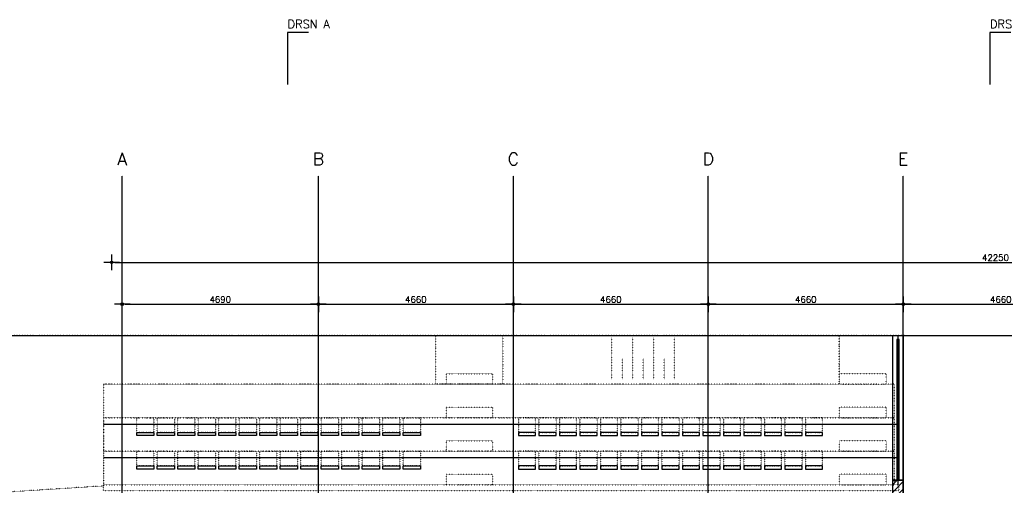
# Model space of a CAD drawing. Header units: millimetres. Extents: x -41560 to 117593, y -41642 to 17656.
# Tile 7 of 30: x -28738 to -5203, y 2889 to 14024. Entities that reach past the tile are written whole.
import ezdxf
from ezdxf.enums import TextEntityAlignment as Align

# ---------------------------------------------------------------- set-up
doc = ezdxf.new("R2010")
doc.units = ezdxf.units.MM
doc.header["$LTSCALE"] = 0.5
doc.header["$PDMODE"] = 3
doc.header["$PDSIZE"] = 100
for name, pattern in [('ACAD_ISO07W100', [3, 0, -3]), ('CENTER2', [28.575000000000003, 19.05, -3.175, 3.175, -3.175]), ('HIDDEN2', [4.762499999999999, 3.175, -1.5875])]:
    doc.linetypes.add(name, pattern=pattern)
for name, color, linetype in [('arc. 9', 9, 'Continuous'), ('inrichting terrein', 7, 'ACAD_ISO07W100'), ('maat 1.5mm', 210, 'Continuous'), ('pen 0.05mm', 7, 'Continuous'), ('pen 0.10mm', 6, 'Continuous'), ('pen 0.15mm', 1, 'Continuous'), ('pen 0.20mm', 2, 'Continuous'), ('pen 0.70mm', 5, 'Continuous'), ('stramien', 9, 'CENTER2'), ('tekst 2.0mm', 211, 'Continuous'), ('tekst 3.0mm', 200, 'Continuous')]:
    doc.layers.add(name, color=color, linetype=linetype)
doc.layers.add('hulplijn', color=140, linetype='Continuous', plot=False)
doc.styles.add('1.5mm tekst', font='romans.shx', dxfattribs={"height": 1.5})
doc.styles.add('2.0mm tekst', font='romans.shx', dxfattribs={"height": 2})
doc.styles.add('3.0mm tekst', font='romans.shx', dxfattribs={"height": 3})
doc.dimstyles.new('1.5mm maat', dxfattribs={"dimscale": 0, "dimtxt": 1.5, "dimasz": 0.75, "dimexe": 1.25, "dimexo": 0.625, "dimgap": 0.375, "dimtad": 1, "dimdec": 0, "dimtxsty": '1.5mm tekst', "dimblk": 'dot maatlijn-GVA', "dimcen": 2.5, "dimse1": 1, "dimse2": 1, "dimclrd": 7, "dimclrt": 256, "dimadec": 0, "dimazin": 0, "dimtfac": 1, "dimtdec": 0, "dimtmove": 0, "dimatfit": 3, "dimfxl": 1, "dimarcsym": 0})

# ---------------------------------------------------------------- blocks, each defined once
blk = doc.blocks.new('dot maatlijn-GVA')
at = {"layer": 'maat 1.5mm'}
h = blk.add_hatch(color=7, dxfattribs=at)
edge = h.paths.add_edge_path()
edge.add_arc((0, 0), 0.3999999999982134, 0, 360)
at = {"layer": 'maat 1.5mm', "color": 7}
for points in [[(-2.5, 0), (2.5, 0)], [(0, 2.5), (0, -2.5)]]:
    blk.add_lwpolyline(points, dxfattribs=at)
blk.add_circle((0, 0), 0.3999999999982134, dxfattribs=at)
blk = doc.blocks.new('*D284')
at = {"layer": 'defpoints', "color": 0, "transparency": 16777216}
for p in [(-26287.86565950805, 7220.205093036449), (-21597.86565950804, 7220.205093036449), (-21597.86565950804, 7220.205093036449)]:
    blk.add_point(p, dxfattribs=at)
at = {"layer": 'maat 1.5mm', "color": 7, "lineweight": -2, "transparency": 16777216}
blk.add_line((-26212.86565950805, 7220.205093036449), (-21672.86565950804, 7220.205093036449), dxfattribs=at)
at = {"layer": 'maat 1.5mm', "color": 7, "lineweight": -2, "transparency": 16777216, "xscale": 75, "yscale": 75, "zscale": 75, "rotation": 180}
blk.add_blockref('dot maatlijn-GVA', (-26287.86565950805, 7220.205093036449), dxfattribs=at)
at = {"layer": 'maat 1.5mm', "color": 7, "lineweight": -2, "transparency": 16777216, "xscale": 75, "yscale": 75, "zscale": 75}
blk.add_blockref('dot maatlijn-GVA', (-21597.86565950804, 7220.205093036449), dxfattribs=at)
at = {"layer": 'maat 1.5mm', "transparency": 16777216, "insert": (-23942.86565950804, 7332.705093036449), "char_height": 150, "attachment_point": 5, "style": '1.5mm tekst'}
blk.add_mtext('4690', dxfattribs=at)
blk = doc.blocks.new('*D285')
at = {"layer": 'defpoints', "color": 0, "transparency": 16777216}
for p in [(-21597.86565950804, 7220.205093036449), (-16937.86565950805, 7220.205093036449), (-16937.86565950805, 7220.205093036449)]:
    blk.add_point(p, dxfattribs=at)
at = {"layer": 'maat 1.5mm', "color": 7, "lineweight": -2, "transparency": 16777216}
blk.add_line((-21522.86565950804, 7220.205093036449), (-17012.86565950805, 7220.205093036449), dxfattribs=at)
at = {"layer": 'maat 1.5mm', "color": 7, "lineweight": -2, "transparency": 16777216, "xscale": 75, "yscale": 75, "zscale": 75, "rotation": 180}
blk.add_blockref('dot maatlijn-GVA', (-21597.86565950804, 7220.205093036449), dxfattribs=at)
at = {"layer": 'maat 1.5mm', "color": 7, "lineweight": -2, "transparency": 16777216, "xscale": 75, "yscale": 75, "zscale": 75}
blk.add_blockref('dot maatlijn-GVA', (-16937.86565950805, 7220.205093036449), dxfattribs=at)
at = {"layer": 'maat 1.5mm', "transparency": 16777216, "insert": (-19267.86565950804, 7332.705093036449), "char_height": 150, "attachment_point": 5, "style": '1.5mm tekst'}
blk.add_mtext('4660', dxfattribs=at)
blk = doc.blocks.new('*D286')
at = {"layer": 'defpoints', "color": 0, "transparency": 16777216}
for p in [(-16937.86565950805, 7220.205093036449), (-12277.86565950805, 7220.205093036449), (-12277.86565950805, 7220.205093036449)]:
    blk.add_point(p, dxfattribs=at)
at = {"layer": 'maat 1.5mm', "color": 7, "lineweight": -2, "transparency": 16777216}
blk.add_line((-16862.86565950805, 7220.205093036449), (-12352.86565950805, 7220.205093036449), dxfattribs=at)
at = {"layer": 'maat 1.5mm', "color": 7, "lineweight": -2, "transparency": 16777216, "xscale": 75, "yscale": 75, "zscale": 75, "rotation": 180}
blk.add_blockref('dot maatlijn-GVA', (-16937.86565950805, 7220.205093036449), dxfattribs=at)
at = {"layer": 'maat 1.5mm', "color": 7, "lineweight": -2, "transparency": 16777216, "xscale": 75, "yscale": 75, "zscale": 75}
blk.add_blockref('dot maatlijn-GVA', (-12277.86565950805, 7220.205093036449), dxfattribs=at)
at = {"layer": 'maat 1.5mm', "transparency": 16777216, "insert": (-14607.86565950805, 7332.705093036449), "char_height": 150, "attachment_point": 5, "style": '1.5mm tekst'}
blk.add_mtext('4660', dxfattribs=at)
blk = doc.blocks.new('*D287')
at = {"layer": 'defpoints', "color": 0, "transparency": 16777216}
for p in [(-12277.86565950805, 7220.205093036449), (-7617.865659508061, 7220.205093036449), (-7617.865659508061, 7220.205093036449)]:
    blk.add_point(p, dxfattribs=at)
at = {"layer": 'maat 1.5mm', "color": 7, "lineweight": -2, "transparency": 16777216}
blk.add_line((-12202.86565950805, 7220.205093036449), (-7692.865659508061, 7220.205093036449), dxfattribs=at)
at = {"layer": 'maat 1.5mm', "color": 7, "lineweight": -2, "transparency": 16777216, "xscale": 75, "yscale": 75, "zscale": 75, "rotation": 180}
blk.add_blockref('dot maatlijn-GVA', (-12277.86565950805, 7220.205093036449), dxfattribs=at)
at = {"layer": 'maat 1.5mm', "color": 7, "lineweight": -2, "transparency": 16777216, "xscale": 75, "yscale": 75, "zscale": 75}
blk.add_blockref('dot maatlijn-GVA', (-7617.865659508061, 7220.205093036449), dxfattribs=at)
at = {"layer": 'maat 1.5mm', "transparency": 16777216, "insert": (-9947.865659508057, 7332.705093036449), "char_height": 150, "attachment_point": 5, "style": '1.5mm tekst'}
blk.add_mtext('4660', dxfattribs=at)
blk = doc.blocks.new('*D288')
at = {"layer": 'defpoints', "color": 0, "transparency": 16777216}
for p in [(-7617.865659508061, 7220.205093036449), (-2957.865659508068, 7220.205093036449), (-2957.865659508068, 7220.205093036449)]:
    blk.add_point(p, dxfattribs=at)
at = {"layer": 'maat 1.5mm', "color": 7, "lineweight": -2, "transparency": 16777216}
blk.add_line((-7542.865659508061, 7220.205093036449), (-3032.865659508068, 7220.205093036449), dxfattribs=at)
at = {"layer": 'maat 1.5mm', "color": 7, "lineweight": -2, "transparency": 16777216, "xscale": 75, "yscale": 75, "zscale": 75, "rotation": 180}
blk.add_blockref('dot maatlijn-GVA', (-7617.865659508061, 7220.205093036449), dxfattribs=at)
at = {"layer": 'maat 1.5mm', "color": 7, "lineweight": -2, "transparency": 16777216, "xscale": 75, "yscale": 75, "zscale": 75}
blk.add_blockref('dot maatlijn-GVA', (-2957.865659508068, 7220.205093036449), dxfattribs=at)
at = {"layer": 'maat 1.5mm', "transparency": 16777216, "insert": (-5287.865659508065, 7332.705093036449), "char_height": 150, "attachment_point": 5, "style": '1.5mm tekst'}
blk.add_mtext('4660', dxfattribs=at)
blk = doc.blocks.new('*D296')
at = {"layer": 'defpoints', "color": 0, "transparency": 16777216}
for p in [(15712.13434049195, 8220.20509303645), (-26537.86588869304, 3401.201635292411), (15712.13434049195, 3401.201648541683)]:
    blk.add_point(p, dxfattribs=at)
at = {"layer": 'maat 1.5mm', "color": 7, "lineweight": -2, "transparency": 16777216}
blk.add_line((-26462.86588869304, 8220.20509303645), (15637.13434049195, 8220.20509303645), dxfattribs=at)
at = {"layer": 'maat 1.5mm', "color": 7, "lineweight": -2, "transparency": 16777216, "xscale": 75, "yscale": 75, "zscale": 75, "rotation": 180}
blk.add_blockref('dot maatlijn-GVA', (-26537.86588869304, 8220.20509303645), dxfattribs=at)
at = {"layer": 'maat 1.5mm', "color": 7, "lineweight": -2, "transparency": 16777216, "xscale": 75, "yscale": 75, "zscale": 75}
blk.add_blockref('dot maatlijn-GVA', (15712.13434049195, 8220.20509303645), dxfattribs=at)
at = {"layer": 'maat 1.5mm', "transparency": 16777216, "insert": (-5412.865774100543, 8332.70509303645), "char_height": 150, "attachment_point": 5, "style": '1.5mm tekst'}
blk.add_mtext('42250', dxfattribs=at)
blk = doc.blocks.new('doorsnedeaanduiding')
at = {"layer": 'pen 0.05mm'}
for p, q in [((4952.611611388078, 13765.91662738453), (4952.611611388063, 12515.91662738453)), ((21741.26751091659, 13765.91662738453), (21741.26751091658, 12515.91662738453))]:
    blk.add_line(p, q, dxfattribs=at)
at = {"layer": 'pen 0.70mm'}
for p, q in [((5452.611611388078, 13765.91662738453), (4952.611611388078, 13765.91662738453)), ((22241.26751091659, 13765.91662738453), (21741.26751091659, 13765.91662738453))]:
    blk.add_line(p, q, dxfattribs=at)
at = {"layer": 'hulplijn', "style": '3.0mm tekst'}
for p in [(29858.04043651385, 14115.91662738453), (-14318.93434815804, -11379.04057923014), (54619.99874919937, -11379.04057923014), (29858.04043651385, -28179.36116688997)]:
    blk.add_attdef('A', text='', height=300, dxfattribs=at).set_placement(p, align=Align.MIDDLE_CENTER)
at = {"layer": 'tekst 2.0mm', "char_height": 200, "width": 7941.849197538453, "attachment_point": 1, "style": '2.0mm tekst'}
for s, insert in [('DRSN A', (4952.611611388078, 14065.91662738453)), ('DRSN B', (21741.26751091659, 14065.91662738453))]:
    blk.add_mtext(s, dxfattribs=dict(at, insert=insert))
blk = doc.blocks.new('1302-stramien-01')
at = {"layer": 'stramien'}
for p, q in [((0, -23329.36116688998), (0, 10339.00374658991)), ((4690, -23329.36116688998), (4690, 10339.00374658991)), ((9349.999999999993, -23329.36116688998), (9349.999999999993, 10339.00374658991)), ((14009.99999999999, -23329.36116688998), (14009.99999999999, 10339.00374658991)), ((18669.99999999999, -23329.36116688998), (18669.99999999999, 10339.00374658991))]:
    blk.add_line(p, q, dxfattribs=at)
at = {"layer": 'tekst 3.0mm', "char_height": 300, "width": 763.9945539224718, "attachment_point": 8, "style": '3.0mm tekst'}
for s, insert in [('A', (0, 10589.00374658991)), ('B', (4690, 10589.00374658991)), ('C', (9349.999999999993, 10589.00374658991)), ('D', (14009.99999999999, 10589.00374658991)), ('E', (18669.99999999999, 10589.00374658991))]:
    blk.add_mtext(s, dxfattribs=dict(at, insert=insert))
blk = doc.blocks.new('*U314')
at = {"layer": 'hulplijn'}
for points in [[(-205, 0), (205, 0), (205, 75), (-205, 75)], [(284.9999999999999, 0), (695, 0), (695, 75), (284.9999999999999, 75)], [(774.9999999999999, 0), (1185, 0), (1185, 75), (774.9999999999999, 75)], [(1265, 0), (1675, 0), (1675, 75), (1265, 75)], [(1755, 0), (2165, 0), (2165, 75), (1755, 75)], [(2245, 0), (2655, 0), (2655, 75), (2245, 75)], [(2735, 0), (3145, 0), (3145, 75), (2735, 75)], [(3225, 0), (3635, 0), (3635, 75), (3225, 75)], [(3715, 0), (4125, 0), (4125, 75), (3715, 75)], [(4204.999999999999, 0), (4614.999999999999, 0), (4614.999999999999, 75), (4204.999999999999, 75)], [(4694.999999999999, 0), (5104.999999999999, 0), (5104.999999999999, 75), (4694.999999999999, 75)], [(5184.999999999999, 0), (5594.999999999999, 0), (5594.999999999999, 75), (5184.999999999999, 75)], [(5674.999999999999, 0), (6084.999999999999, 0), (6084.999999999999, 75), (5674.999999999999, 75)], [(6164.999999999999, 0), (6574.999999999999, 0), (6574.999999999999, 75), (6164.999999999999, 75)], [(6654.999999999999, 0), (7064.999999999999, 0), (7064.999999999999, 75), (6654.999999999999, 75)]]:
    blk.add_lwpolyline(points, close=True, dxfattribs=at)
at = {"layer": 'inrichting terrein', "ltscale": 0.4}
for points in [[(-205, 75), (205, 75), (205, 425), (-205, 425)], [(284.9999999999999, 75), (695, 75), (695, 425), (284.9999999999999, 425)], [(774.9999999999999, 75), (1185, 75), (1185, 425), (774.9999999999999, 425)], [(1265, 75), (1675, 75), (1675, 425), (1265, 425)], [(1755, 75), (2165, 75), (2165, 425), (1755, 425)], [(2245, 75), (2655, 75), (2655, 425), (2245, 425)], [(2735, 75), (3145, 75), (3145, 425), (2735, 425)], [(3225, 75), (3635, 75), (3635, 425), (3225, 425)], [(3715, 75), (4125, 75), (4125, 425), (3715, 425)], [(4204.999999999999, 75), (4614.999999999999, 75), (4614.999999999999, 425), (4204.999999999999, 425)], [(4694.999999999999, 75), (5104.999999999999, 75), (5104.999999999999, 425), (4694.999999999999, 425)], [(5184.999999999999, 75), (5594.999999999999, 75), (5594.999999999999, 425), (5184.999999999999, 425)], [(5674.999999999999, 75), (6084.999999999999, 75), (6084.999999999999, 425), (5674.999999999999, 425)], [(6164.999999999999, 75), (6574.999999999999, 75), (6574.999999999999, 425), (6164.999999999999, 425)], [(6654.999999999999, 75), (7064.999999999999, 75), (7064.999999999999, 425), (6654.999999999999, 425)]]:
    blk.add_lwpolyline(points, close=True, dxfattribs=at)
blk = doc.blocks.new('*U315')
at = {"layer": 'hulplijn'}
for points in [[(-205, 0), (205, 0), (205, 75), (-205, 75)], [(285, 0), (695, 0), (695, 75), (285, 75)], [(775, 0), (1185, 0), (1185, 75), (775, 75)], [(1265, 0), (1675, 0), (1675, 75), (1265, 75)], [(1755, 0), (2165, 0), (2165, 75), (1755, 75)], [(2245, 0), (2655, 0), (2655, 75), (2245, 75)], [(2735, 0), (3145, 0), (3145, 75), (2735, 75)], [(3225, 0), (3635, 0), (3635, 75), (3225, 75)], [(3715, 0), (4125, 0), (4125, 75), (3715, 75)], [(4205, 0), (4615, 0), (4615, 75), (4205, 75)], [(4695, 0), (5105, 0), (5105, 75), (4695, 75)], [(5185, 0), (5595, 0), (5595, 75), (5185, 75)], [(5675, 0), (6085, 0), (6085, 75), (5675, 75)], [(6165, 0), (6575, 0), (6575, 75), (6165, 75)]]:
    blk.add_lwpolyline(points, close=True, dxfattribs=at)
at = {"layer": 'inrichting terrein', "ltscale": 0.4}
for points in [[(-205, 75), (205, 75), (205, 425), (-205, 425)], [(285, 75), (695, 75), (695, 425), (285, 425)], [(775, 75), (1185, 75), (1185, 425), (775, 425)], [(1265, 75), (1675, 75), (1675, 425), (1265, 425)], [(1755, 75), (2165, 75), (2165, 425), (1755, 425)], [(2245, 75), (2655, 75), (2655, 425), (2245, 425)], [(2735, 75), (3145, 75), (3145, 425), (2735, 425)], [(3225, 75), (3635, 75), (3635, 425), (3225, 425)], [(3715, 75), (4125, 75), (4125, 425), (3715, 425)], [(4205, 75), (4615, 75), (4615, 425), (4205, 425)], [(4695, 75), (5105, 75), (5105, 425), (4695, 425)], [(5185, 75), (5595, 75), (5595, 425), (5185, 425)], [(5675, 75), (6085, 75), (6085, 425), (5675, 425)], [(6165, 75), (6575, 75), (6575, 425), (6165, 425)]]:
    blk.add_lwpolyline(points, close=True, dxfattribs=at)

msp = doc.modelspace()

# ---------------------------------------------------------------- hatches: boundary and pattern name
at = {"layer": 'arc. 9'}
h = msp.add_hatch(dxfattribs=at)
h.set_pattern_fill('ANSI31', color=256, scale=40)
h.set_pattern_definition([(45, (0, 0), (-89.80256121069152, 89.80256121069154), [])])
h.paths.add_polyline_path([(-7867.865659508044, 3014.288545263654), (-7617.865658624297, 3014.288545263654), (-7617.8656586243, 214.2887646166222), (-7867.865659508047, 214.2887638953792)])
h = msp.add_hatch(color=256, dxfattribs=at)
h.dxf.hatch_style = 1
h.paths.add_polyline_path([(-7767.86565906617, 3024.288545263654), (-7717.86565906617, 3024.288545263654), (-7717.86565906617, 3014.288545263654), (-7767.86565906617, 3014.288545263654)])

# ---------------------------------------------------------------- linework, layer by layer
at = {"layer": 'hulplijn'}
msp.add_lwpolyline([(-38256.80000766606, 6474.288747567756), (23982.13308969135, 6474.288747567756), (23982.13308969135, -26855.67717426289), (-38256.80000766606, -26855.67717426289)], close=True, dxfattribs=at)
at = {"layer": 'inrichting terrein', "ltscale": 0.5}
for p, q in [((-7597.865659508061, 6474.288744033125), (-38256.80000766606, 6474.288744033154)), ((-14582.23774306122, 5424.288603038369), (-14582.23774306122, 6424.288603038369)), ((-14082.23774306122, 5424.288603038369), (-14082.23774306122, 6424.288603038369)), ((-13582.23774306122, 5424.288589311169), (-13582.23774306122, 6424.288589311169)), ((-13082.23774306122, 5424.288682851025), (-13082.23774306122, 6424.288682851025)), ((-9147.865659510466, 5304.288574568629), (-9147.865659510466, 6474.288796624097)), ((-14332.23774306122, 5424.288603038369), (-14332.23774306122, 5924.288603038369)), ((-13832.23774306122, 5424.288589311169), (-13832.23774306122, 5924.288589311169)), ((-13332.23774306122, 5424.288682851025), (-13332.23774306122, 5924.288682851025))]:
    msp.add_line(p, q, dxfattribs=at)
for points in [[(-38256.80000766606, 2137.821819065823), (-38086.26039009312, 3130.172289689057), (-38375.48200686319, 4697.813667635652), (-38256.80000766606, 6474.288744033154), (-9147.865659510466, 6474.288769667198), (-9147.865659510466, 5304.288574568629), (-26737.86651939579, 5304.288270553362), (-26737.86651939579, 2874.288465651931)], [(-17187.86378330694, 5304.270588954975), (-18787.86378330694, 5304.270588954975), (-18787.86378330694, 6474.288762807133), (-17187.86378330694, 6474.288762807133)], [(-17437.86378330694, 5304.270588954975), (-18537.86378330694, 5304.270588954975), (-18537.86378330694, 5554.270588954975), (-17437.86378330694, 5554.270588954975)], [(-9147.865659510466, 5304.288574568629), (-8027.865659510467, 5304.288574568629), (-8027.865659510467, 5554.288574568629), (-9147.865659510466, 5554.288574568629)], [(-26737.86651939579, 4504.288272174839), (-7827.865659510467, 4504.288572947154), (-7827.86565951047, 5304.288572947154), (-26737.8665193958, 5304.288272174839)], [(-17437.86378330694, 4504.270590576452), (-18537.86378330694, 4504.270590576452), (-18537.86378330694, 4754.270590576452), (-17437.86378330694, 4754.270590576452)], [(-9147.865659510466, 4504.288555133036), (-8027.865659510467, 4504.288555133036), (-8027.865659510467, 4754.288555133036), (-9147.865659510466, 4754.288555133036)], [(-26737.86651939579, 3704.288272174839), (-7827.865659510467, 3704.288572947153), (-7827.865659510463, 4504.288572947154), (-26737.86651939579, 4504.288272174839)], [(-17437.86378330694, 3704.270287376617), (-18537.86378330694, 3704.270287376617), (-18537.86378330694, 3954.270287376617), (-17437.86378330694, 3954.270287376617)], [(-9147.865659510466, 3704.288555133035), (-8027.865659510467, 3704.288555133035), (-8027.865659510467, 3954.288555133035), (-9147.865659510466, 3954.288555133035)], [(-26737.86651939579, 2904.288272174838), (-7827.865659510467, 2904.288572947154), (-7827.865659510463, 3704.288572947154), (-26737.86651939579, 3704.288272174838)], [(-17437.86378330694, 2904.269984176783), (-18537.86378330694, 2904.269984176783), (-18537.86378330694, 3154.269984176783), (-17437.86378330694, 3154.269984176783)], [(-9147.865659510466, 2904.288545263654), (-8027.865659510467, 2904.288545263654), (-8027.865659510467, 3154.288545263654), (-9147.865659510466, 3154.288545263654)], [(-26737.86651939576, 2904.288283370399), (-7727.865659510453, 2904.288561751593), (-7727.865659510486, 2754.288561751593), (-26737.86651939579, 2754.288283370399)]]:
    msp.add_lwpolyline(points, close=True, dxfattribs=at)
at = {"layer": 'pen 0.05mm', "linetype": 'HIDDEN2'}
for p, q in [((-7742.865659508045, 2904.288561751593), (-7742.865659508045, 6474.288742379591)), ((-26737.8665193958, 4354.28812305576), (-7727.865659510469, 4354.288424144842)), ((-26737.8665193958, 3554.288123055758), (-7727.865659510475, 3554.288424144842))]:
    msp.add_line(p, q, dxfattribs=at)
at = {"layer": 'pen 0.10mm'}
msp.add_lwpolyline([(-7867.865659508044, 6474.288747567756), (-7617.865659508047, 6474.288742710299), (-7617.865659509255, 3014.288544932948), (-7867.865659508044, 3014.288545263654), (-7867.865659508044, 3014.288544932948)], close=True, dxfattribs=at)
at = {"layer": 'pen 0.15mm'}
for points in [[(-7767.86565906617, 3024.288545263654), (-7717.86565906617, 3024.288545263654), (-7717.865659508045, 6374.288742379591), (-7767.865659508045, 6374.288742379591)], [(-7767.86565906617, 3024.288545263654), (-7717.86565906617, 3024.288545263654), (-7717.86565906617, 3014.288545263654), (-7767.86565906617, 3014.288545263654)]]:
    msp.add_lwpolyline(points, close=True, dxfattribs=at)
at = {"layer": 'pen 0.20mm'}
msp.add_lwpolyline([(-7867.865659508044, 3014.288545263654), (-7617.865658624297, 3014.288545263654), (-7617.8656586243, 214.2887646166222), (-7867.865659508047, 214.2887638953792)], close=True, dxfattribs=at)

# ---------------------------------------------------------------- block references
for name, p in [('doorsnedeaanduiding', (-27287.86565950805, -45.71153434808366)), ('1302-stramien-01', (-26287.86565950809, -45.71153434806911)), ('*U314', (-16612.8647214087, 4079.288143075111)), ('*U314', (-16612.8647214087, 3279.288143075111))]:
    msp.add_blockref(name, p)
at = {"xscale": -1}
for p in [(-19362.86284520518, 4079.288446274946), (-19362.86284520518, 3279.288143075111)]:
    msp.add_blockref('*U315', p, dxfattribs=at)

# ---------------------------------------------------------------- dimensions: what is measured, and where the dimension line sits
at = {"layer": 'maat 1.5mm'}
for base, p1, p2, picture, middle in [((15712.13434049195, 8220.20509303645), (-26537.86588869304, 3401.201635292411), (15712.13434049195, 3401.201648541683), '*D296', (-5412.865774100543, 8332.70509303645)), ((-21597.86565950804, 7220.205093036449), (-26287.86565950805, 7220.205093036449), (-21597.86565950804, 7220.205093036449), '*D284', (-23942.86565950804, 7332.705093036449)), ((-16937.86565950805, 7220.205093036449), (-21597.86565950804, 7220.205093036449), (-16937.86565950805, 7220.205093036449), '*D285', (-19267.86565950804, 7332.705093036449)), ((-12277.86565950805, 7220.205093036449), (-16937.86565950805, 7220.205093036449), (-12277.86565950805, 7220.205093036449), '*D286', (-14607.86565950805, 7332.705093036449)), ((-7617.865659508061, 7220.205093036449), (-12277.86565950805, 7220.205093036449), (-7617.865659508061, 7220.205093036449), '*D287', (-9947.865659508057, 7332.705093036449)), ((-2957.865659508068, 7220.205093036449), (-7617.865659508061, 7220.205093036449), (-2957.865659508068, 7220.205093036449), '*D288', (-5287.865659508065, 7332.705093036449))]:
    dim = msp.add_linear_dim(base=base, p1=p1, p2=p2, dimstyle='1.5mm maat', dxfattribs=at)
    dim.commit()
    dim.dimension.update_dxf_attribs({"geometry": picture, "text_midpoint": middle})

doc.saveas('drawing.dxf')
